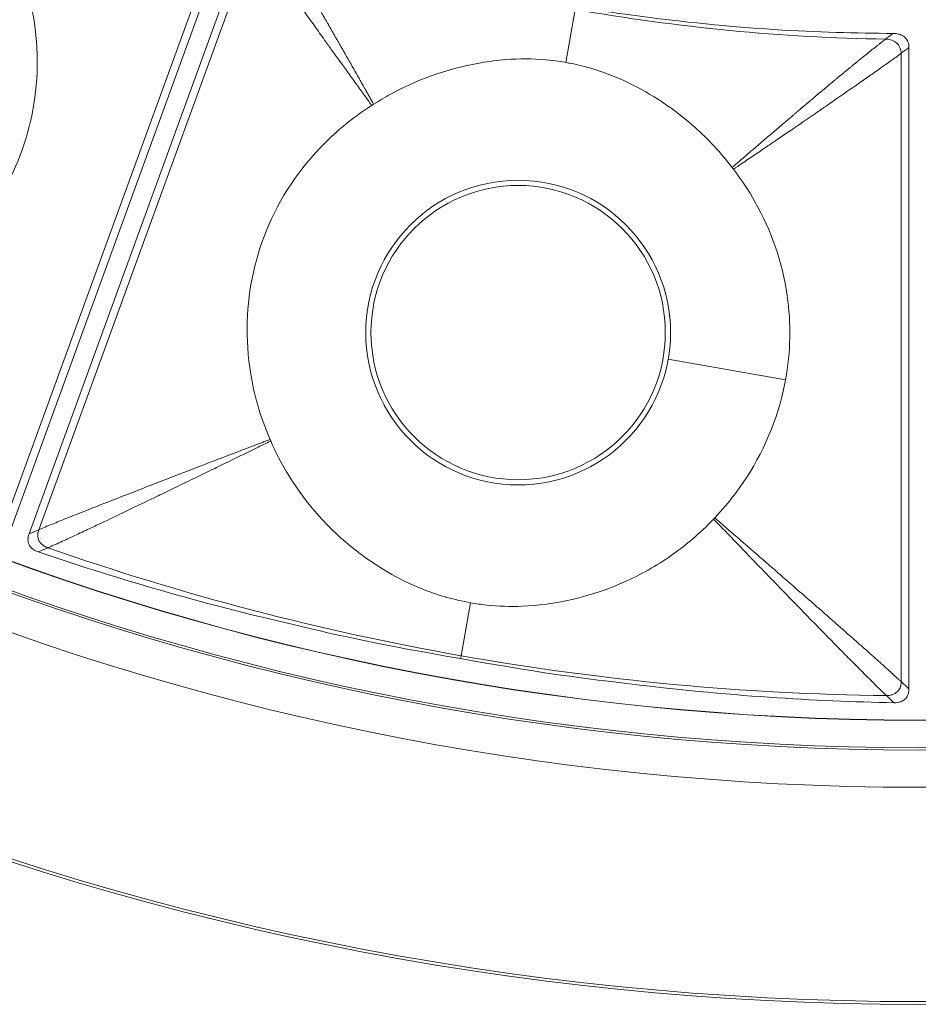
# Model space of a CAD drawing. Header units: inches. Extents: x -2.8 to 15.2, y -6.6 to 17.6.
# Tile 4 of 83: x 10.6 to 11.7, y -6.6 to -5.5. Entities that reach past the tile are written whole.
import ezdxf

# ---------------------------------------------------------------- set-up
doc = ezdxf.new("R2010")
doc.units = ezdxf.units.IN
doc.header["$MEASUREMENT"] = 0
doc.layers.add('Visible (ANSI)', color=7, linetype='Continuous', lineweight=18)
doc.layers.add('Visible Narrow (ANSI)', color=7, linetype='Continuous', lineweight=18)

msp = doc.modelspace()

# ---------------------------------------------------------------- linework, layer by layer
at = {"layer": 'Visible (ANSI)'}
for p, q in [((10.8531, -5.3407), (10.5886, -6.0675)), ((10.8742, -5.3484), (10.6097, -6.0751)), ((11.6704, -5.4888), (11.6704, -6.2622))]:
    msp.add_line(p, q, dxfattribs=at)
for centre, radius in [((11.6816, -3.0972), 3.5453), ((11.6816, -3.0972), 3.542), ((11.6816, -3.0972), 3.2835), ((11.6816, -3.0972), 3.2386), ((11.6816, -3.0972), 3.2359), ((11.6816, -3.0972), 3.2028), ((11.6816, -3.0972), 3.2025), ((11.1993, -5.8325), 0.1774)]:
    msp.add_circle(centre, radius, dxfattribs=at)
msp.add_arc((11.6918, -3.068), 3.1679, 250.7698719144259, 250.7698832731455, dxfattribs=at)
for points, knots in [([(10.5763, -5.6662), (10.5935, -5.6369), (10.6059, -5.605), (10.6211, -5.5321), (10.6217, -5.4914), (10.6125, -5.4365), (10.6088, -5.4212), (10.6041, -5.4062)], [1.806006, 1.806006, 1.806006, 1.806006, 2.33096, 2.33096, 2.944596, 2.944596, 3.181959, 3.181959, 3.181959, 3.181959]), ([(11.2686, -5.4395), (11.3015, -5.4449), (11.3174, -5.4471), (11.4626, -5.467), (11.5631, -5.4714), (11.6512, -5.4717)], [-0.8944756, -0.8944756, -0.8944756, -0.8944756, -0.8113355, -0.8113355, -0.1875168, -0.1875168, -0.1875168, -0.1875168]), ([(11.6512, -5.4717), (11.6529, -5.4717), (11.6546, -5.4719), (11.6579, -5.4725), (11.6594, -5.473), (11.6628, -5.4745), (11.6645, -5.4756), (11.6673, -5.4784), (11.6684, -5.4801), (11.67, -5.4841), (11.6704, -5.4864), (11.6704, -5.4888)], [-0.0739186, -0.0739186, -0.0739186, -0.0739186, -0.06095445, -0.06095445, -0.0484905, -0.0484905, -0.03306529, -0.03306529, -0.01779413, -0.01779413, 0, 0, 0, 0]), ([(11.2567, -5.5068), (11.2529, -5.5061), (11.2444, -5.5046), (11.2167, -5.5021), (11.2005, -5.5021), (11.1744, -5.5042), (11.1643, -5.5055), (11.1222, -5.5127), (11.0843, -5.5238), (11.0385, -5.5489), (11.0316, -5.553), (11.0251, -5.5572)], [0.4840466, 0.4840466, 0.4840466, 0.4840466, 0.5090512, 0.5090512, 0.5438831, 0.5438831, 0.5658065, 0.5658065, 0.6361829, 0.6361829, 0.6497439, 0.6497439, 0.6497439, 0.6497439]), ([(11.4572, -5.6334), (11.4487, -5.6222), (11.4402, -5.6125), (11.4173, -5.5886), (11.4009, -5.5743), (11.3569, -5.5428), (11.3289, -5.5282), (11.2917, -5.515), (11.2819, -5.5122), (11.2665, -5.5086), (11.2614, -5.5076), (11.2567, -5.5068)], [0.6303659, 0.6303659, 0.6303659, 0.6303659, 0.6905709, 0.6905709, 0.8060698, 0.8060698, 0.9785377, 0.9785377, 1.040405, 1.040405, 1.0737627, 1.0737627, 1.0737627, 1.0737627]), ([(11.0228, -5.5586), (11.0025, -5.5716), (10.9856, -5.5854), (10.9409, -5.6279), (10.9158, -5.6633), (10.8826, -5.7396), (10.8739, -5.7792), (10.8721, -5.8405), (10.8736, -5.8617), (10.8808, -5.9056), (10.8878, -5.9328), (10.9003, -5.9613)], [0.4775181, 0.4775181, 0.4775181, 0.4775181, 0.571479, 0.571479, 0.7834136, 0.7834136, 0.9829722, 0.9829722, 1.0877717, 1.0877717, 1.2039733, 1.2039733, 1.2039733, 1.2039733]), ([(11.4588, -5.6355), (11.4583, -5.6349), (11.4578, -5.6342), (11.4573, -5.6335), (11.4572, -5.6334), (11.4572, -5.6334)], [0.24237317, 0.24237317, 0.24237317, 0.24237317, 0.25467927, 0.25467927, 0.25554572, 0.25554572, 0.25554572, 0.25554572]), ([(11.5216, -5.8894), (11.5278, -5.8559), (11.5285, -5.8217), (11.5178, -5.748), (11.5045, -5.7096), (11.4771, -5.6611), (11.4684, -5.648), (11.4588, -5.6355)], [1.806006, 1.806006, 1.806006, 1.806006, 2.33096, 2.33096, 2.944596, 2.944596, 3.181959, 3.181959, 3.181959, 3.181959]), ([(11.4363, -6.0558), (11.4452, -6.0465), (11.4535, -6.0366), (11.4869, -5.9922), (11.5059, -5.9531), (11.5186, -5.9043), (11.5202, -5.8968), (11.5216, -5.8894)], [0.8370645, 0.8370645, 0.8370645, 0.8370645, 1.0320565, 1.0320565, 1.6885693, 1.6885693, 1.8060057, 1.8060057, 1.8060057, 1.8060057]), ([(10.9003, -5.9613), (10.9003, -5.9614), (10.9004, -5.9616), (10.9007, -5.9622), (10.9009, -5.9627), (10.9011, -5.9632)], [0.205193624, 0.205193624, 0.205193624, 0.205193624, 0.206318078, 0.206318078, 0.210949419, 0.210949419, 0.210949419, 0.210949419]), ([(10.9011, -5.9632), (10.9123, -5.9891), (10.9304, -6.0216), (10.974, -6.0701), (10.99, -6.0848), (11.0276, -6.1133), (11.0496, -6.1266), (11.0904, -6.1449), (11.1085, -6.151), (11.1322, -6.1564), (11.1369, -6.1574), (11.1419, -6.1582)], [0.721035, 0.721035, 0.721035, 0.721035, 1.0196794, 1.0196794, 1.168255, 1.168255, 1.3434909, 1.3434909, 1.4781824, 1.4781824, 1.5102401, 1.5102401, 1.5102401, 1.5102401]), ([(11.1419, -6.1582), (11.1483, -6.1594), (11.1549, -6.1603), (11.1755, -6.1625), (11.1897, -6.163), (11.2415, -6.1609), (11.2858, -6.1522), (11.3503, -6.1227), (11.3693, -6.1117), (11.4012, -6.0889), (11.4179, -6.0752), (11.4348, -6.0573)], [0.3336366, 0.3336366, 0.3336366, 0.3336366, 0.3690621, 0.3690621, 0.4517727, 0.4517727, 0.6653029, 0.6653029, 0.7609003, 0.7609003, 0.836152, 0.836152, 0.836152, 0.836152]), ([(10.6209, -6.097), (10.6194, -6.0965), (10.6179, -6.0959), (10.6152, -6.0943), (10.614, -6.0934), (10.6116, -6.0911), (10.6105, -6.0896), (10.6089, -6.0861), (10.6085, -6.0843), (10.6084, -6.0799), (10.6088, -6.0774), (10.6097, -6.0751)], [-0.07138167, -0.07138167, -0.07138167, -0.07138167, -0.05926609, -0.05926609, -0.04766803, -0.04766803, -0.03348595, -0.03348595, -0.01869619, -0.01869619, 0, 0, 0, 0]), ([(11.13, -6.2256), (11.0311, -6.2087), (10.9908, -6.1994), (10.7975, -6.1539), (10.7105, -6.1272), (10.6209, -6.097)], [-1.450812, -1.450812, -1.450812, -1.450812, -1.060857, -1.060857, -0.278257, -0.278257, -0.278257, -0.278257]), ([(11.6524, -6.2789), (11.5544, -6.2765), (11.4585, -6.2715), (11.2513, -6.246), (11.2086, -6.2398), (11.13, -6.2256)], [-6.768674, -6.768674, -6.768674, -6.768674, -4.297087, -4.297087, -3.056468, -3.056468, -3.056468, -3.056468]), ([(11.6704, -6.2622), (11.6704, -6.2636), (11.6703, -6.265), (11.6697, -6.2677), (11.6693, -6.269), (11.668, -6.2719), (11.6669, -6.2734), (11.664, -6.276), (11.6623, -6.277), (11.6579, -6.2786), (11.6551, -6.279), (11.6524, -6.2789)], [-0.07142785, -0.07142785, -0.07142785, -0.07142785, -0.06067902, -0.06067902, -0.05034028, -0.05034028, -0.0362105, -0.0362105, -0.02075926, -0.02075926, 0, 0, 0, 0])]:
    msp.add_open_spline(points, degree=3, knots=knots, dxfattribs=at)
for points in [[(11.0251, -5.5572), (11.0244, -5.5577), (11.0236, -5.5582), (11.0228, -5.5586)], [(11.4348, -6.0573), (11.4353, -6.0568), (11.4358, -6.0563), (11.4363, -6.0558)]]:
    msp.add_open_spline(points, degree=3, dxfattribs=at)
at = {"layer": 'Visible Narrow (ANSI)'}
for p, q in [((10.8418, -5.344), (10.5827, -6.056)), ((10.8807, -5.3582), (10.6215, -6.0702)), ((11.2567, -5.5068), (11.268, -5.4429)), ((11.661, -5.4957), (11.661, -6.2534)), ((11.4956, -5.6004), (11.4956, -5.6004)), ((11.4736, -5.6193), (11.4736, -5.6193)), ((11.5216, -5.8894), (11.3802, -5.8644)), ((11.1419, -6.1582), (11.1306, -6.2222)), ((11.13, -6.2256), (11.1306, -6.2222))]:
    msp.add_line(p, q, dxfattribs=at)
msp.add_circle((11.1993, -5.8325), 0.1837, dxfattribs=at)
for centre, major_axis, ratio, start_param, end_param in [((11.5728, -4.2819), (-1.6809, 0.1544), 0.706247, 1.45365, 1.676751), ((11.2764, -4.6294), (-2.1742, 0.575), 0.706229, 1.460011, 1.689468), ((11.7231, -2.6528), (0.3363, 3.6039), 0.936227, 3.065309, 3.217403)]:
    msp.add_ellipse(centre, major_axis=major_axis, ratio=ratio, start_param=start_param, end_param=end_param, dxfattribs=at)
for points, knots in [([(11.0251, -5.5572), (11.0244, -5.556), (11.0237, -5.5548), (11.0231, -5.5536), (11.0229, -5.5533), (11.0227, -5.5529), (11.0225, -5.5526), (11.0223, -5.5523), (11.0222, -5.552), (11.022, -5.5517), (11.0216, -5.551), (11.0213, -5.5504), (11.0209, -5.5497), (11.0205, -5.5491), (11.0202, -5.5485), (11.0198, -5.5478), (11.0196, -5.5475), (11.0195, -5.5472), (11.0193, -5.5468), (11.0191, -5.5465), (11.0189, -5.5462), (11.0187, -5.5459), (11.0182, -5.5449), (11.0177, -5.544), (11.0171, -5.543), (11.0169, -5.5427), (11.0168, -5.5424), (11.0166, -5.5421), (11.0164, -5.5417), (11.0162, -5.5414), (11.016, -5.5411), (11.0155, -5.5401), (11.015, -5.5392), (11.0144, -5.5382), (11.0141, -5.5376), (11.0137, -5.537), (11.0133, -5.5363), (11.013, -5.5357), (11.0126, -5.5351), (11.0123, -5.5344), (11.0116, -5.5332), (11.0108, -5.5319), (11.0101, -5.5306), (11.0098, -5.53), (11.0094, -5.5293), (11.009, -5.5287), (11.0087, -5.5281), (11.0083, -5.5275), (11.008, -5.5268), (11.0073, -5.5256), (11.0066, -5.5243), (11.0058, -5.523), (11.0055, -5.5224), (11.0051, -5.5218), (11.0048, -5.5212), (11.0044, -5.5205), (11.0041, -5.5199), (11.0037, -5.5193), (11.0033, -5.5186), (11.003, -5.518), (11.0026, -5.5174), (11.0023, -5.5168), (11.0019, -5.5161), (11.0016, -5.5155), (11.0012, -5.5149), (11.0009, -5.5143), (11.0005, -5.5136), (11.0002, -5.513), (10.9998, -5.5124), (10.9994, -5.5118), (10.9991, -5.5111), (10.9987, -5.5105), (10.9984, -5.5099), (10.998, -5.5093), (10.9977, -5.5086), (10.9973, -5.508), (10.9966, -5.5068), (10.9959, -5.5055), (10.9952, -5.5043), (10.9949, -5.5037), (10.9945, -5.503), (10.9941, -5.5024), (10.9938, -5.5018), (10.9934, -5.5012), (10.9931, -5.5006), (10.9927, -5.5), (10.9924, -5.4993), (10.992, -5.4987), (10.9917, -5.4981), (10.9913, -5.4975), (10.991, -5.4969), (10.9906, -5.4962), (10.9903, -5.4956), (10.9899, -5.495), (10.9896, -5.4944), (10.9892, -5.4938), (10.9889, -5.4932), (10.9875, -5.4907), (10.9861, -5.4883), (10.9847, -5.4858), (10.9843, -5.4852), (10.984, -5.4846), (10.9836, -5.484), (10.9833, -5.4833), (10.9829, -5.4827), (10.9826, -5.4821), (10.9822, -5.4815), (10.9819, -5.4809), (10.9815, -5.4803), (10.9812, -5.4797), (10.9808, -5.4791), (10.9805, -5.4785), (10.9801, -5.4779), (10.9798, -5.4772), (10.9794, -5.4766), (10.9791, -5.476), (10.9787, -5.4754), (10.9784, -5.4748), (10.9777, -5.4736), (10.977, -5.4724), (10.9763, -5.4712), (10.9761, -5.4709), (10.976, -5.4706), (10.9758, -5.4703), (10.9756, -5.47), (10.9754, -5.4697), (10.9753, -5.4694), (10.9749, -5.4687), (10.9746, -5.4681), (10.9742, -5.4675), (10.974, -5.4671), (10.9737, -5.4666), (10.9734, -5.4662), (10.9734, -5.466), (10.9733, -5.4659), (10.9732, -5.4657), (10.9731, -5.4656), (10.973, -5.4654), (10.9729, -5.4653), (10.9727, -5.4648), (10.9724, -5.4644), (10.9721, -5.4639), (10.9718, -5.4633), (10.9715, -5.4627), (10.9711, -5.4621), (10.9709, -5.4618), (10.9708, -5.4615), (10.9706, -5.4612), (10.9704, -5.4609), (10.9702, -5.4606), (10.9701, -5.4603), (10.9697, -5.4597), (10.9694, -5.4591), (10.969, -5.4585), (10.9688, -5.458), (10.9685, -5.4576), (10.9683, -5.4571), (10.9682, -5.457), (10.9681, -5.4569), (10.9681, -5.4568), (10.968, -5.4566), (10.9679, -5.4564), (10.9677, -5.4562), (10.9675, -5.4558), (10.9672, -5.4553), (10.967, -5.4549), (10.9666, -5.4543), (10.9663, -5.4537), (10.9659, -5.4531), (10.9658, -5.4528), (10.9656, -5.4525), (10.9654, -5.4522), (10.9653, -5.4519), (10.9651, -5.4516), (10.9649, -5.4513), (10.9646, -5.4507), (10.9642, -5.4501), (10.9639, -5.4495), (10.9636, -5.4491), (10.9634, -5.4486), (10.9631, -5.4482), (10.963, -5.448), (10.9629, -5.4479), (10.9628, -5.4477), (10.9628, -5.4476), (10.9627, -5.4474), (10.9626, -5.4473), (10.9623, -5.4468), (10.9621, -5.4464), (10.9618, -5.4459), (10.9615, -5.4454), (10.9611, -5.4448), (10.9608, -5.4442), (10.9607, -5.4439), (10.9605, -5.4437), (10.9604, -5.4435), (10.9602, -5.4431), (10.96, -5.4428), (10.9598, -5.4424), (10.9591, -5.4412), (10.9584, -5.44), (10.9577, -5.4388), (10.9574, -5.4382), (10.957, -5.4376), (10.9567, -5.4371), (10.9563, -5.4365), (10.956, -5.4359), (10.9557, -5.4353), (10.9553, -5.4347), (10.955, -5.4341), (10.9546, -5.4335), (10.9543, -5.4329), (10.954, -5.4323), (10.9536, -5.4317), (10.9529, -5.4306), (10.9523, -5.4294), (10.9516, -5.4282), (10.9511, -5.4273), (10.9506, -5.4265), (10.9501, -5.4256), (10.9499, -5.4253), (10.9497, -5.425), (10.9495, -5.4247), (10.9494, -5.4244), (10.9492, -5.4241), (10.949, -5.4238), (10.9485, -5.4229), (10.948, -5.4221), (10.9475, -5.4212), (10.9472, -5.4206), (10.9468, -5.42), (10.9465, -5.4195), (10.9461, -5.4188), (10.9457, -5.4182), (10.9454, -5.4175), (10.9451, -5.417), (10.9448, -5.4165), (10.9445, -5.416), (10.9441, -5.4154), (10.9438, -5.4148), (10.9435, -5.4142), (10.9431, -5.4137), (10.9428, -5.4131), (10.9425, -5.4125), (10.9421, -5.4119), (10.9418, -5.4113), (10.9414, -5.4108), (10.9408, -5.4096), (10.9401, -5.4085), (10.9394, -5.4073), (10.9391, -5.4067), (10.9388, -5.4062), (10.9384, -5.4056), (10.9381, -5.405), (10.9378, -5.4044), (10.9374, -5.4039), (10.9371, -5.4033), (10.9368, -5.4027), (10.9364, -5.4021), (10.9361, -5.4016), (10.9357, -5.401), (10.9354, -5.4004), (10.9351, -5.3999), (10.9347, -5.3993), (10.9344, -5.3987), (10.9341, -5.3981), (10.9337, -5.3976), (10.9334, -5.397), (10.9331, -5.3964), (10.9327, -5.3959), (10.9324, -5.3953), (10.9321, -5.3947), (10.9317, -5.3942), (10.9314, -5.3936), (10.9313, -5.3935), (10.9313, -5.3934), (10.9312, -5.3932), (10.9306, -5.3922), (10.93, -5.3912), (10.9294, -5.3902), (10.9291, -5.3896), (10.9287, -5.3891), (10.9284, -5.3885), (10.9281, -5.3879), (10.9277, -5.3874), (10.9274, -5.3868), (10.9271, -5.3862), (10.9267, -5.3857), (10.9264, -5.3851), (10.9261, -5.3846), (10.9257, -5.384), (10.9254, -5.3835), (10.9251, -5.3829), (10.9247, -5.3823), (10.9244, -5.3818), (10.9242, -5.3814), (10.9239, -5.381), (10.9237, -5.3806), (10.9236, -5.3804), (10.9235, -5.3803), (10.9234, -5.3801), (10.9229, -5.3792), (10.9224, -5.3784), (10.9219, -5.3776), (10.9218, -5.3774), (10.9216, -5.3771), (10.9215, -5.3768), (10.9213, -5.3765), (10.9211, -5.3763), (10.921, -5.376), (10.9205, -5.3752), (10.92, -5.3744), (10.9195, -5.3735), (10.9193, -5.3732), (10.9192, -5.373), (10.919, -5.3727), (10.9188, -5.3724), (10.9187, -5.3722), (10.9185, -5.3719), (10.9182, -5.3714), (10.9179, -5.3708), (10.9175, -5.3702), (10.9173, -5.3698), (10.917, -5.3693), (10.9167, -5.3688), (10.9165, -5.3685), (10.9163, -5.3681), (10.9161, -5.3678), (10.9159, -5.3675), (10.9157, -5.3673), (10.9156, -5.367), (10.9142, -5.3646), (10.9129, -5.3625), (10.9117, -5.3606), (10.9116, -5.3604), (10.9114, -5.3601), (10.9112, -5.3599), (10.9111, -5.3596), (10.9109, -5.3593), (10.9108, -5.3591), (10.9104, -5.3585), (10.9101, -5.358), (10.9098, -5.3575), (10.9096, -5.3571), (10.9093, -5.3567), (10.9091, -5.3564), (10.909, -5.3562), (10.9089, -5.3561), (10.9089, -5.356), (10.9088, -5.3559), (10.9087, -5.3557), (10.9086, -5.3556), (10.9084, -5.3552), (10.9081, -5.3548), (10.9079, -5.3545), (10.906, -5.3514), (10.9048, -5.3495), (10.9042, -5.3486)], [-0.025089, -0.025089, -0.025089, -0.025089, -0.00702, -0.00702, -0.00702, -0.00216, -0.00216, -0.00216, 0.002697, 0.002697, 0.002697, 0.012366, 0.012366, 0.012366, 0.02197, 0.02197, 0.02197, 0.026749, 0.026749, 0.026749, 0.031512, 0.031512, 0.031512, 0.045713, 0.045713, 0.045713, 0.050418, 0.050418, 0.050418, 0.055108, 0.055108, 0.055108, 0.069097, 0.069097, 0.069097, 0.078356, 0.078356, 0.078356, 0.087563, 0.087563, 0.087563, 0.105829, 0.105829, 0.105829, 0.11489, 0.11489, 0.11489, 0.123905, 0.123905, 0.123905, 0.141802, 0.141802, 0.141802, 0.150686, 0.150686, 0.150686, 0.15953, 0.15953, 0.15953, 0.168333, 0.168333, 0.168333, 0.177097, 0.177097, 0.177097, 0.185824, 0.185824, 0.185824, 0.194513, 0.194513, 0.194513, 0.203167, 0.203167, 0.203167, 0.211786, 0.211786, 0.211786, 0.228922, 0.228922, 0.228922, 0.237441, 0.237441, 0.237441, 0.245928, 0.245928, 0.245928, 0.254385, 0.254385, 0.254385, 0.262813, 0.262813, 0.262813, 0.27121, 0.27121, 0.27121, 0.27958, 0.27958, 0.27958, 0.312789, 0.312789, 0.312789, 0.321028, 0.321028, 0.321028, 0.329242, 0.329242, 0.329242, 0.337432, 0.337432, 0.337432, 0.3456, 0.3456, 0.3456, 0.353745, 0.353745, 0.353745, 0.361868, 0.361868, 0.361868, 0.378051, 0.378051, 0.378051, 0.382084, 0.382084, 0.382084, 0.386112, 0.386112, 0.386112, 0.394153, 0.394153, 0.394153, 0.400171, 0.400171, 0.400171, 0.402175, 0.402175, 0.402175, 0.404178, 0.404178, 0.404178, 0.410179, 0.410179, 0.410179, 0.418164, 0.418164, 0.418164, 0.42215, 0.42215, 0.42215, 0.426132, 0.426132, 0.426132, 0.434082, 0.434082, 0.434082, 0.440034, 0.440034, 0.440034, 0.441521, 0.441521, 0.441521, 0.443997, 0.443997, 0.443997, 0.449934, 0.449934, 0.449934, 0.457836, 0.457836, 0.457836, 0.461781, 0.461781, 0.461781, 0.465722, 0.465722, 0.465722, 0.473594, 0.473594, 0.473594, 0.479488, 0.479488, 0.479488, 0.481451, 0.481451, 0.481451, 0.483413, 0.483413, 0.483413, 0.489294, 0.489294, 0.489294, 0.497124, 0.497124, 0.497124, 0.5, 0.5, 0.5, 0.504958, 0.504958, 0.504958, 0.520846, 0.520846, 0.520846, 0.528912, 0.528912, 0.528912, 0.537061, 0.537061, 0.537061, 0.545298, 0.545298, 0.545298, 0.553624, 0.553624, 0.553624, 0.57056, 0.57056, 0.57056, 0.583523, 0.583523, 0.583523, 0.587896, 0.587896, 0.587896, 0.592297, 0.592297, 0.592297, 0.605664, 0.605664, 0.605664, 0.614721, 0.614721, 0.614721, 0.625, 0.625, 0.625, 0.63323, 0.63323, 0.63323, 0.642727, 0.642727, 0.642727, 0.65233, 0.65233, 0.65233, 0.66197, 0.66197, 0.66197, 0.681086, 0.681086, 0.681086, 0.690432, 0.690432, 0.690432, 0.699565, 0.699565, 0.699565, 0.708446, 0.708446, 0.708446, 0.717049, 0.717049, 0.717049, 0.725356, 0.725356, 0.725356, 0.733361, 0.733361, 0.733361, 0.741064, 0.741064, 0.741064, 0.748472, 0.748472, 0.748472, 0.75, 0.75, 0.75, 0.763257, 0.763257, 0.763257, 0.771025, 0.771025, 0.771025, 0.779085, 0.779085, 0.779085, 0.787472, 0.787472, 0.787472, 0.796229, 0.796229, 0.796229, 0.80541, 0.80541, 0.80541, 0.8125, 0.8125, 0.8125, 0.815104, 0.815104, 0.815104, 0.831132, 0.831132, 0.831132, 0.836524, 0.836524, 0.836524, 0.841725, 0.841725, 0.841725, 0.855536, 0.855536, 0.855536, 0.859509, 0.859509, 0.859509, 0.863198, 0.863198, 0.863198, 0.86984, 0.86984, 0.86984, 0.875, 0.875, 0.875, 0.878499, 0.878499, 0.878499, 0.881377, 0.881377, 0.881377, 0.906908, 0.906908, 0.906908, 0.9105, 0.9105, 0.9105, 0.914208, 0.914208, 0.914208, 0.922024, 0.922024, 0.922024, 0.928298, 0.928298, 0.928298, 0.930482, 0.930482, 0.930482, 0.932717, 0.932717, 0.932717, 0.939772, 0.939772, 0.939772, 1, 1, 1, 1]), ([(11.0228, -5.5586), (11.0228, -5.5586), (11.0228, -5.5586), (11.0228, -5.5586), (11.0204, -5.5552), (11.018, -5.5519), (11.0155, -5.5486), (11.0138, -5.5462), (11.0121, -5.5437), (11.0103, -5.5413), (11.0086, -5.5389), (11.0068, -5.5365), (11.0051, -5.5341), (11.0016, -5.5293), (10.9982, -5.5245), (10.9947, -5.5196), (10.9915, -5.5152), (10.9882, -5.5108), (10.985, -5.5062), (10.9848, -5.506), (10.9846, -5.5057), (10.9844, -5.5055), (10.981, -5.5007), (10.9775, -5.4959), (10.974, -5.491), (10.9714, -5.4873), (10.9687, -5.4836), (10.966, -5.4798), (10.9619, -5.474), (10.9581, -5.4687), (10.9538, -5.4627), (10.9516, -5.4596), (10.9492, -5.4563), (10.9467, -5.4527), (10.9422, -5.4465), (10.938, -5.4405), (10.9338, -5.4347), (10.9269, -5.4248), (10.9204, -5.4157), (10.9145, -5.4071), (10.9112, -5.4024), (10.908, -5.3979), (10.905, -5.3936), (10.9018, -5.3889), (10.8987, -5.3845), (10.8958, -5.3803), (10.8943, -5.3781), (10.8928, -5.3759), (10.8914, -5.3738), (10.8899, -5.3716), (10.8884, -5.3695), (10.887, -5.3675), (10.8855, -5.3654), (10.8841, -5.3633), (10.8828, -5.3614), (10.8821, -5.3603), (10.8814, -5.3592), (10.8807, -5.3582)], [-0.024773, -0.024773, -0.024773, -0.024773, -0.024492, -0.024492, -0.024492, 0.029022, 0.029022, 0.029022, 0.067294, 0.067294, 0.067294, 0.105014, 0.105014, 0.105014, 0.178887, 0.178887, 0.178887, 0.2461, 0.2461, 0.2461, 0.25, 0.25, 0.25, 0.320922, 0.320922, 0.320922, 0.375, 0.375, 0.375, 0.457666, 0.457666, 0.457666, 0.5, 0.5, 0.5, 0.574079, 0.574079, 0.574079, 0.699477, 0.699477, 0.699477, 0.768811, 0.768811, 0.768811, 0.844194, 0.844194, 0.844194, 0.88476, 0.88476, 0.88476, 0.927713, 0.927713, 0.927713, 0.97356, 0.97356, 0.97356, 1, 1, 1, 1]), ([(11.4572, -5.6334), (11.4582, -5.6325), (11.4593, -5.6316), (11.4603, -5.6307), (11.4606, -5.6304), (11.4609, -5.6302), (11.4612, -5.63), (11.4614, -5.6297), (11.4617, -5.6295), (11.462, -5.6292), (11.4626, -5.6288), (11.4631, -5.6283), (11.4637, -5.6278), (11.4642, -5.6273), (11.4648, -5.6268), (11.4654, -5.6264), (11.4656, -5.6261), (11.4659, -5.6259), (11.4662, -5.6256), (11.4665, -5.6254), (11.4668, -5.6252), (11.467, -5.6249), (11.4679, -5.6242), (11.4687, -5.6235), (11.4695, -5.6228), (11.4698, -5.6225), (11.4701, -5.6223), (11.4704, -5.6221), (11.4706, -5.6218), (11.4709, -5.6216), (11.4712, -5.6213), (11.472, -5.6206), (11.4729, -5.6199), (11.4737, -5.6192), (11.4743, -5.6187), (11.4748, -5.6182), (11.4754, -5.6178), (11.4759, -5.6173), (11.4765, -5.6168), (11.477, -5.6163), (11.4781, -5.6154), (11.4792, -5.6144), (11.4803, -5.6135), (11.4809, -5.613), (11.4814, -5.6126), (11.482, -5.6121), (11.4825, -5.6116), (11.4831, -5.6111), (11.4836, -5.6107), (11.4847, -5.6097), (11.4858, -5.6088), (11.4869, -5.6078), (11.4875, -5.6074), (11.488, -5.6069), (11.4886, -5.6064), (11.4891, -5.606), (11.4897, -5.6055), (11.4902, -5.605), (11.4908, -5.6046), (11.4913, -5.6041), (11.4919, -5.6036), (11.4924, -5.6032), (11.4929, -5.6027), (11.4935, -5.6022), (11.494, -5.6017), (11.4946, -5.6013), (11.4951, -5.6008), (11.4957, -5.6003), (11.4962, -5.5999), (11.4968, -5.5994), (11.4973, -5.5989), (11.4979, -5.5985), (11.4984, -5.598), (11.4989, -5.5976), (11.4995, -5.5971), (11.5, -5.5966), (11.5011, -5.5957), (11.5022, -5.5948), (11.5033, -5.5938), (11.5038, -5.5934), (11.5044, -5.5929), (11.5049, -5.5924), (11.5054, -5.592), (11.506, -5.5915), (11.5065, -5.5911), (11.5071, -5.5906), (11.5076, -5.5901), (11.5081, -5.5897), (11.5087, -5.5892), (11.5092, -5.5888), (11.5098, -5.5883), (11.5103, -5.5878), (11.5108, -5.5874), (11.5114, -5.5869), (11.5119, -5.5865), (11.5125, -5.586), (11.513, -5.5855), (11.5152, -5.5837), (11.5173, -5.5818), (11.5194, -5.58), (11.52, -5.5796), (11.5205, -5.5791), (11.521, -5.5787), (11.5216, -5.5782), (11.5221, -5.5778), (11.5227, -5.5773), (11.5232, -5.5768), (11.5237, -5.5764), (11.5243, -5.5759), (11.5248, -5.5755), (11.5253, -5.575), (11.5259, -5.5746), (11.5264, -5.5741), (11.5269, -5.5737), (11.5275, -5.5732), (11.528, -5.5728), (11.5285, -5.5723), (11.5291, -5.5719), (11.5301, -5.5709), (11.5312, -5.57), (11.5322, -5.5691), (11.5325, -5.5689), (11.5328, -5.5687), (11.533, -5.5685), (11.5333, -5.5682), (11.5336, -5.568), (11.5338, -5.5678), (11.5344, -5.5673), (11.5349, -5.5669), (11.5354, -5.5664), (11.5358, -5.5661), (11.5362, -5.5658), (11.5366, -5.5654), (11.5367, -5.5653), (11.5369, -5.5652), (11.537, -5.5651), (11.5371, -5.565), (11.5373, -5.5649), (11.5374, -5.5648), (11.5378, -5.5644), (11.5382, -5.5641), (11.5386, -5.5637), (11.5391, -5.5633), (11.5397, -5.5628), (11.5402, -5.5624), (11.5405, -5.5622), (11.5407, -5.562), (11.541, -5.5617), (11.5412, -5.5615), (11.5415, -5.5613), (11.5418, -5.5611), (11.5423, -5.5606), (11.5428, -5.5602), (11.5434, -5.5597), (11.5437, -5.5594), (11.5441, -5.5591), (11.5445, -5.5587), (11.5447, -5.5586), (11.5448, -5.5585), (11.5449, -5.5584), (11.5451, -5.5583), (11.5452, -5.5582), (11.5453, -5.558), (11.5457, -5.5577), (11.5461, -5.5574), (11.5465, -5.557), (11.547, -5.5566), (11.5476, -5.5562), (11.5481, -5.5557), (11.5484, -5.5555), (11.5486, -5.5553), (11.5489, -5.555), (11.5491, -5.5548), (11.5494, -5.5546), (11.5497, -5.5544), (11.5502, -5.5539), (11.5507, -5.5535), (11.5512, -5.5531), (11.5516, -5.5527), (11.552, -5.5524), (11.5524, -5.5521), (11.5526, -5.5519), (11.5527, -5.5518), (11.5528, -5.5517), (11.5529, -5.5516), (11.5531, -5.5515), (11.5532, -5.5514), (11.5536, -5.5511), (11.554, -5.5507), (11.5544, -5.5504), (11.5549, -5.55), (11.5554, -5.5495), (11.556, -5.5491), (11.5562, -5.5489), (11.5565, -5.5486), (11.5567, -5.5484), (11.557, -5.5482), (11.5573, -5.548), (11.5575, -5.5478), (11.5586, -5.5469), (11.5596, -5.546), (11.5607, -5.5451), (11.5612, -5.5447), (11.5617, -5.5442), (11.5622, -5.5438), (11.5628, -5.5434), (11.5633, -5.5429), (11.5638, -5.5425), (11.5643, -5.542), (11.5648, -5.5416), (11.5654, -5.5412), (11.5659, -5.5407), (11.5664, -5.5403), (11.5669, -5.5399), (11.568, -5.539), (11.569, -5.5381), (11.57, -5.5373), (11.5708, -5.5366), (11.5716, -5.536), (11.5724, -5.5353), (11.5726, -5.5351), (11.5729, -5.5349), (11.5731, -5.5347), (11.5734, -5.5344), (11.5737, -5.5342), (11.5739, -5.534), (11.5747, -5.5334), (11.5755, -5.5327), (11.5762, -5.5321), (11.5768, -5.5316), (11.5773, -5.5312), (11.5778, -5.5308), (11.5783, -5.5303), (11.5788, -5.5299), (11.5794, -5.5295), (11.5799, -5.529), (11.5804, -5.5286), (11.5809, -5.5282), (11.5814, -5.5278), (11.5819, -5.5273), (11.5824, -5.5269), (11.583, -5.5265), (11.5835, -5.526), (11.584, -5.5256), (11.5845, -5.5252), (11.585, -5.5248), (11.5855, -5.5243), (11.5866, -5.5235), (11.5876, -5.5226), (11.5886, -5.5218), (11.5891, -5.5214), (11.5897, -5.5209), (11.5902, -5.5205), (11.5907, -5.5201), (11.5912, -5.5197), (11.5917, -5.5192), (11.5922, -5.5188), (11.5927, -5.5184), (11.5932, -5.518), (11.5938, -5.5175), (11.5943, -5.5171), (11.5948, -5.5167), (11.5953, -5.5163), (11.5958, -5.5159), (11.5963, -5.5154), (11.5968, -5.515), (11.5973, -5.5146), (11.5978, -5.5142), (11.5984, -5.5138), (11.5989, -5.5133), (11.5994, -5.5129), (11.5999, -5.5125), (11.6004, -5.5121), (11.6009, -5.5117), (11.6019, -5.5108), (11.603, -5.51), (11.604, -5.5092), (11.6045, -5.5087), (11.605, -5.5083), (11.6055, -5.5079), (11.606, -5.5075), (11.6065, -5.5071), (11.607, -5.5067), (11.6075, -5.5063), (11.608, -5.5058), (11.6085, -5.5054), (11.609, -5.505), (11.6095, -5.5046), (11.61, -5.5042), (11.6106, -5.5038), (11.6111, -5.5034), (11.6116, -5.503), (11.6121, -5.5026), (11.6126, -5.5022), (11.6131, -5.5017), (11.6138, -5.5011), (11.6146, -5.5005), (11.6153, -5.4999), (11.6156, -5.4997), (11.6158, -5.4995), (11.6161, -5.4993), (11.6163, -5.4991), (11.6166, -5.4989), (11.6168, -5.4987), (11.6176, -5.4981), (11.6183, -5.4975), (11.6191, -5.4969), (11.6193, -5.4967), (11.6196, -5.4965), (11.6198, -5.4963), (11.6201, -5.4961), (11.6203, -5.4959), (11.6206, -5.4957), (11.6211, -5.4953), (11.6216, -5.4949), (11.6221, -5.4945), (11.6226, -5.4941), (11.6231, -5.4937), (11.6236, -5.4933), (11.6238, -5.4931), (11.6241, -5.4929), (11.6243, -5.4927), (11.6245, -5.4925), (11.6248, -5.4923), (11.625, -5.4921), (11.6271, -5.4905), (11.629, -5.489), (11.6309, -5.4875), (11.6312, -5.4873), (11.6314, -5.4871), (11.6316, -5.4869), (11.6319, -5.4867), (11.6321, -5.4865), (11.6324, -5.4863), (11.6328, -5.4859), (11.6333, -5.4856), (11.6338, -5.4852), (11.6342, -5.4849), (11.6345, -5.4846), (11.6349, -5.4843), (11.635, -5.4842), (11.6351, -5.4842), (11.6352, -5.4841), (11.6353, -5.484), (11.6355, -5.4839), (11.6356, -5.4838), (11.6359, -5.4835), (11.6363, -5.4832), (11.6366, -5.483), (11.6386, -5.4815), (11.6404, -5.48), (11.6421, -5.4787)], [-0.017029, -0.017029, -0.017029, -0.017029, -0.004762, -0.004762, -0.004762, -0.001465, -0.001465, -0.001465, 0.001832, 0.001832, 0.001832, 0.008441, 0.008441, 0.008441, 0.015071, 0.015071, 0.015071, 0.018395, 0.018395, 0.018395, 0.021723, 0.021723, 0.021723, 0.031741, 0.031741, 0.031741, 0.035091, 0.035091, 0.035091, 0.038447, 0.038447, 0.038447, 0.048547, 0.048547, 0.048547, 0.055309, 0.055309, 0.055309, 0.062093, 0.062093, 0.062093, 0.07573, 0.07573, 0.07573, 0.082583, 0.082583, 0.082583, 0.08946, 0.08946, 0.08946, 0.103285, 0.103285, 0.103285, 0.110234, 0.110234, 0.110234, 0.117208, 0.117208, 0.117208, 0.124206, 0.124206, 0.124206, 0.13123, 0.13123, 0.13123, 0.138279, 0.138279, 0.138279, 0.145353, 0.145353, 0.145353, 0.152454, 0.152454, 0.152454, 0.15958, 0.15958, 0.15958, 0.173913, 0.173913, 0.173913, 0.18112, 0.18112, 0.18112, 0.188355, 0.188355, 0.188355, 0.195617, 0.195617, 0.195617, 0.202907, 0.202907, 0.202907, 0.210226, 0.210226, 0.210226, 0.217573, 0.217573, 0.217573, 0.247256, 0.247256, 0.247256, 0.254752, 0.254752, 0.254752, 0.262279, 0.262279, 0.262279, 0.269837, 0.269837, 0.269837, 0.277426, 0.277426, 0.277426, 0.285048, 0.285048, 0.285048, 0.292702, 0.292702, 0.292702, 0.30811, 0.30811, 0.30811, 0.311983, 0.311983, 0.311983, 0.315864, 0.315864, 0.315864, 0.323652, 0.323652, 0.323652, 0.329516, 0.329516, 0.329516, 0.331475, 0.331475, 0.331475, 0.333436, 0.333436, 0.333436, 0.339333, 0.339333, 0.339333, 0.347226, 0.347226, 0.347226, 0.351187, 0.351187, 0.351187, 0.355156, 0.355156, 0.355156, 0.363122, 0.363122, 0.363122, 0.369121, 0.369121, 0.369121, 0.371125, 0.371125, 0.371125, 0.373132, 0.373132, 0.373132, 0.379166, 0.379166, 0.379166, 0.387245, 0.387245, 0.387245, 0.391299, 0.391299, 0.391299, 0.395362, 0.395362, 0.395362, 0.403519, 0.403519, 0.403519, 0.409663, 0.409663, 0.409663, 0.411715, 0.411715, 0.411715, 0.413771, 0.413771, 0.413771, 0.419952, 0.419952, 0.419952, 0.42823, 0.42823, 0.42823, 0.432385, 0.432385, 0.432385, 0.43655, 0.43655, 0.43655, 0.453316, 0.453316, 0.453316, 0.461764, 0.461764, 0.461764, 0.470257, 0.470257, 0.470257, 0.478794, 0.478794, 0.478794, 0.487377, 0.487377, 0.487377, 0.504683, 0.504683, 0.504683, 0.517788, 0.517788, 0.517788, 0.522181, 0.522181, 0.522181, 0.526586, 0.526586, 0.526586, 0.539877, 0.539877, 0.539877, 0.548802, 0.548802, 0.548802, 0.557778, 0.557778, 0.557778, 0.566808, 0.566808, 0.566808, 0.575892, 0.575892, 0.575892, 0.585031, 0.585031, 0.585031, 0.594227, 0.594227, 0.594227, 0.612789, 0.612789, 0.612789, 0.622159, 0.622159, 0.622159, 0.631589, 0.631589, 0.631589, 0.641081, 0.641081, 0.641081, 0.650636, 0.650636, 0.650636, 0.660255, 0.660255, 0.660255, 0.66994, 0.66994, 0.66994, 0.679691, 0.679691, 0.679691, 0.68951, 0.68951, 0.68951, 0.709359, 0.709359, 0.709359, 0.719392, 0.719392, 0.719392, 0.7295, 0.7295, 0.7295, 0.739683, 0.739683, 0.739683, 0.749944, 0.749944, 0.749944, 0.760285, 0.760285, 0.760285, 0.770707, 0.770707, 0.770707, 0.786497, 0.786497, 0.786497, 0.791803, 0.791803, 0.791803, 0.797131, 0.797131, 0.797131, 0.81325, 0.81325, 0.81325, 0.818669, 0.818669, 0.818669, 0.82411, 0.82411, 0.82411, 0.835065, 0.835065, 0.835065, 0.846117, 0.846117, 0.846117, 0.85168, 0.85168, 0.85168, 0.857268, 0.857268, 0.857268, 0.902927, 0.902927, 0.902927, 0.908759, 0.908759, 0.908759, 0.91462, 0.91462, 0.91462, 0.926431, 0.926431, 0.926431, 0.935369, 0.935369, 0.935369, 0.938364, 0.938364, 0.938364, 0.941367, 0.941367, 0.941367, 0.950423, 0.950423, 0.950423, 1, 1, 1, 1]), ([(11.6421, -5.4787), (11.6449, -5.4788), (11.6475, -5.4792), (11.6498, -5.48), (11.6521, -5.4809), (11.6542, -5.4821), (11.6559, -5.4836), (11.6568, -5.4845), (11.6576, -5.4854), (11.6582, -5.4864), (11.6589, -5.4873), (11.6594, -5.4884), (11.6598, -5.4894), (11.6606, -5.4914), (11.661, -5.4935), (11.661, -5.4957)], [0, 0, 0, 0, 0.244978, 0.244978, 0.244978, 0.5, 0.5, 0.5, 0.63582, 0.63582, 0.63582, 0.767125, 0.767125, 0.767125, 1, 1, 1, 1]), ([(11.4588, -5.6355), (11.4623, -5.6332), (11.4657, -5.6309), (11.4691, -5.6286), (11.4716, -5.6269), (11.4741, -5.6252), (11.4766, -5.6235), (11.479, -5.6219), (11.4815, -5.6202), (11.4839, -5.6185), (11.4888, -5.6152), (11.4937, -5.6119), (11.4987, -5.6085), (11.503, -5.6056), (11.5073, -5.6027), (11.5117, -5.5997), (11.5122, -5.5993), (11.5128, -5.5989), (11.5133, -5.5986), (11.5181, -5.5953), (11.5229, -5.592), (11.5278, -5.5887), (11.5372, -5.5823), (11.5467, -5.5757), (11.5566, -5.569), (11.5604, -5.5663), (11.5644, -5.5636), (11.5683, -5.5608), (11.574, -5.557), (11.5795, -5.5532), (11.5848, -5.5494), (11.5945, -5.5427), (11.6038, -5.5363), (11.6125, -5.5302), (11.6171, -5.5269), (11.6216, -5.5237), (11.626, -5.5207), (11.6305, -5.5175), (11.6349, -5.5144), (11.6391, -5.5114), (11.6413, -5.5098), (11.6435, -5.5083), (11.6456, -5.5068), (11.6477, -5.5053), (11.6498, -5.5038), (11.6518, -5.5024), (11.6539, -5.5009), (11.6559, -5.4995), (11.6578, -5.4981), (11.6589, -5.4973), (11.6599, -5.4965), (11.661, -5.4957)], [-0.02404, -0.02404, -0.02404, -0.02404, 0.028221, 0.028221, 0.028221, 0.065639, 0.065639, 0.065639, 0.102698, 0.102698, 0.102698, 0.175601, 0.175601, 0.175601, 0.239108, 0.239108, 0.239108, 0.2467, 0.2467, 0.2467, 0.315832, 0.315832, 0.315832, 0.447835, 0.447835, 0.447835, 0.5, 0.5, 0.5, 0.574304, 0.574304, 0.574304, 0.709012, 0.709012, 0.709012, 0.780781, 0.780781, 0.780781, 0.856063, 0.856063, 0.856063, 0.895195, 0.895195, 0.895195, 0.935433, 0.935433, 0.935433, 0.976875, 0.976875, 0.976875, 1, 1, 1, 1]), ([(11.661, -5.4957), (11.6638, -5.4936), (11.6667, -5.4915), (11.6696, -5.4894), (11.6699, -5.4892), (11.6701, -5.489), (11.6704, -5.4888)], [0.2263522, 0.2263522, 0.2263522, 0.2263522, 1, 1, 1, 1.0738081, 1.0738081, 1.0738081, 1.0738081]), ([(10.6215, -6.0702), (10.6263, -6.0681), (10.6318, -6.0659), (10.6379, -6.0634), (10.6432, -6.0612), (10.649, -6.0588), (10.6552, -6.0563), (10.6661, -6.052), (10.6781, -6.0472), (10.6913, -6.042), (10.7028, -6.0375), (10.7151, -6.0327), (10.7283, -6.0276), (10.7364, -6.0244), (10.7447, -6.0212), (10.7535, -6.0178), (10.7579, -6.0161), (10.762, -6.0145), (10.7659, -6.013), (10.7748, -6.0095), (10.7824, -6.0066), (10.7908, -6.0033), (10.7952, -6.0016), (10.7996, -5.9999), (10.804, -5.9983), (10.817, -5.9932), (10.8299, -5.9883), (10.8425, -5.9834), (10.8558, -5.9783), (10.8688, -5.9733), (10.8816, -5.9685), (10.8879, -5.9661), (10.8941, -5.9637), (10.9003, -5.9613)], [0, 0, 0, 0, 0.089255, 0.089255, 0.089255, 0.16843, 0.16843, 0.16843, 0.306634, 0.306634, 0.306634, 0.426691, 0.426691, 0.426691, 0.5, 0.5, 0.5, 0.537815, 0.537815, 0.537815, 0.625, 0.625, 0.625, 0.670667, 0.670667, 0.670667, 0.807375, 0.807375, 0.807375, 0.950764, 0.950764, 0.950764, 1.021053, 1.021053, 1.021053, 1.021053]), ([(10.6325, -6.0919), (10.6328, -6.0918), (10.6331, -6.0917), (10.6334, -6.0915), (10.634, -6.0913), (10.6347, -6.091), (10.6354, -6.0907), (10.6367, -6.0901), (10.638, -6.0895), (10.6394, -6.0889), (10.6407, -6.0883), (10.6421, -6.0877), (10.6435, -6.0871), (10.6462, -6.0858), (10.649, -6.0845), (10.6519, -6.0832), (10.6547, -6.0819), (10.6576, -6.0806), (10.6604, -6.0792), (10.6662, -6.0766), (10.6721, -6.0738), (10.678, -6.071), (10.6838, -6.0683), (10.6896, -6.0656), (10.6954, -6.0628), (10.6956, -6.0627), (10.6958, -6.0626), (10.696, -6.0626), (10.7068, -6.0575), (10.7154, -6.0533), (10.7259, -6.0483), (10.7281, -6.0473), (10.7303, -6.0462), (10.7325, -6.0451), (10.7413, -6.0409), (10.7507, -6.0364), (10.7606, -6.0316), (10.7637, -6.0301), (10.7668, -6.0287), (10.7697, -6.0272), (10.783, -6.0208), (10.7947, -6.0151), (10.8065, -6.0094), (10.8068, -6.0093), (10.8071, -6.0091), (10.8074, -6.009), (10.8136, -6.0059), (10.8199, -6.0029), (10.8264, -5.9997), (10.8327, -5.9967), (10.839, -5.9936), (10.8454, -5.9905), (10.8578, -5.9844), (10.8706, -5.9782), (10.8836, -5.9718), (10.8894, -5.9689), (10.8952, -5.9661), (10.9011, -5.9632)], [0, 0, 0, 0, 0.003972, 0.003972, 0.003972, 0.012526, 0.012526, 0.012526, 0.029634, 0.029634, 0.029634, 0.046743, 0.046743, 0.046743, 0.080961, 0.080961, 0.080961, 0.11518, 0.11518, 0.11518, 0.183624, 0.183624, 0.183624, 0.25, 0.25, 0.25, 0.252081, 0.252081, 0.252081, 0.375, 0.375, 0.375, 0.400483, 0.400483, 0.400483, 0.5, 0.5, 0.5, 0.531519, 0.531519, 0.531519, 0.672357, 0.672357, 0.672357, 0.675791, 0.675791, 0.675791, 0.75, 0.75, 0.75, 0.820628, 0.820628, 0.820628, 0.957962, 0.957962, 0.957962, 1.018457, 1.018457, 1.018457, 1.018457]), ([(11.6433, -6.2702), (11.643, -6.2699), (11.6428, -6.2697), (11.6425, -6.2695), (11.642, -6.269), (11.6415, -6.2685), (11.641, -6.268), (11.64, -6.267), (11.6389, -6.266), (11.6378, -6.265), (11.6367, -6.264), (11.6357, -6.2629), (11.6346, -6.2618), (11.6325, -6.2598), (11.6303, -6.2577), (11.628, -6.2554), (11.6259, -6.2533), (11.6236, -6.251), (11.6213, -6.2487), (11.6171, -6.2445), (11.6125, -6.2399), (11.6076, -6.2349), (11.6032, -6.2306), (11.5985, -6.2259), (11.5936, -6.2209), (11.5849, -6.2121), (11.5755, -6.2025), (11.5652, -6.192), (11.561, -6.1877), (11.5567, -6.1833), (11.5522, -6.1787), (11.5471, -6.1735), (11.5419, -6.168), (11.5364, -6.1624), (11.5359, -6.1619), (11.5354, -6.1614), (11.535, -6.1609), (11.529, -6.1548), (11.522, -6.1476), (11.5175, -6.1429), (11.5143, -6.1397), (11.5111, -6.1364), (11.508, -6.1331), (11.5077, -6.1329), (11.5075, -6.1326), (11.5073, -6.1324), (11.5017, -6.1267), (11.4962, -6.121), (11.4908, -6.1154), (11.4865, -6.1109), (11.4822, -6.1064), (11.4779, -6.102), (11.4679, -6.0917), (11.4581, -6.0814), (11.4483, -6.0713), (11.4438, -6.0666), (11.4393, -6.062), (11.4348, -6.0573)], [0, 0, 0, 0, 0.00733, 0.00733, 0.00733, 0.022644, 0.022644, 0.022644, 0.05159, 0.05159, 0.05159, 0.078656, 0.078656, 0.078656, 0.128368, 0.128368, 0.128368, 0.173531, 0.173531, 0.173531, 0.254111, 0.254111, 0.254111, 0.32542, 0.32542, 0.32542, 0.449699, 0.449699, 0.449699, 0.5, 0.5, 0.5, 0.557536, 0.557536, 0.557536, 0.5625, 0.5625, 0.5625, 0.625, 0.625, 0.625, 0.669285, 0.669285, 0.669285, 0.672595, 0.672595, 0.672595, 0.75, 0.75, 0.75, 0.811275, 0.811275, 0.811275, 0.954154, 0.954154, 0.954154, 1.020354, 1.020354, 1.020354, 1.020354]), ([(11.661, -6.2534), (11.6605, -6.253), (11.66, -6.2526), (11.6596, -6.2521), (11.659, -6.2516), (11.6585, -6.2512), (11.658, -6.2507), (11.6569, -6.2497), (11.6558, -6.2487), (11.6547, -6.2477), (11.6536, -6.2467), (11.6524, -6.2457), (11.6513, -6.2446), (11.6491, -6.2426), (11.6468, -6.2405), (11.6444, -6.2384), (11.6421, -6.2363), (11.6397, -6.2342), (11.6374, -6.232), (11.6369, -6.2316), (11.6364, -6.2311), (11.6359, -6.2307), (11.6315, -6.2267), (11.6313, -6.2265), (11.6275, -6.2231), (11.6261, -6.2219), (11.6246, -6.2206), (11.6229, -6.219), (11.6197, -6.2162), (11.6159, -6.2128), (11.6114, -6.2089), (11.6102, -6.2078), (11.6091, -6.2068), (11.608, -6.2058), (11.5964, -6.1956), (11.5903, -6.1902), (11.5819, -6.1828), (11.5805, -6.1815), (11.579, -6.1803), (11.5776, -6.179), (11.5697, -6.1721), (11.5616, -6.1649), (11.5532, -6.1576), (11.5509, -6.1556), (11.5487, -6.1537), (11.5465, -6.1518), (11.535, -6.1417), (11.5253, -6.1332), (11.515, -6.1243), (11.5105, -6.1203), (11.5059, -6.1163), (11.5009, -6.112), (11.4952, -6.107), (11.4892, -6.1018), (11.4831, -6.0965), (11.4729, -6.0876), (11.4622, -6.0783), (11.4509, -6.0686), (11.4461, -6.0644), (11.4412, -6.0601), (11.4363, -6.0558)], [0, 0, 0, 0, 0.007567, 0.007567, 0.007567, 0.016045, 0.016045, 0.016045, 0.033001, 0.033001, 0.033001, 0.049956, 0.049956, 0.049956, 0.083864, 0.083864, 0.083864, 0.11777, 0.11777, 0.11777, 0.125, 0.125, 0.125, 0.1875, 0.1875, 0.1875, 0.20964, 0.20964, 0.20964, 0.25, 0.25, 0.25, 0.26079, 0.26079, 0.26079, 0.375, 0.375, 0.375, 0.394266, 0.394266, 0.394266, 0.5, 0.5, 0.5, 0.528693, 0.528693, 0.528693, 0.682649, 0.682649, 0.682649, 0.75, 0.75, 0.75, 0.828673, 0.828673, 0.828673, 0.960573, 0.960573, 0.960573, 1.017201, 1.017201, 1.017201, 1.017201]), ([(10.6215, -6.0702), (10.6215, -6.0703), (10.6214, -6.0705), (10.6214, -6.0706), (10.6208, -6.0724), (10.6204, -6.0741), (10.6203, -6.0757), (10.6202, -6.0773), (10.6203, -6.0788), (10.6206, -6.0802), (10.6209, -6.0813), (10.6212, -6.0823), (10.6217, -6.0834), (10.622, -6.084), (10.6224, -6.0845), (10.6228, -6.0851), (10.6236, -6.0863), (10.6246, -6.0873), (10.6258, -6.0883), (10.6259, -6.0884), (10.626, -6.0885), (10.6262, -6.0886), (10.6274, -6.0895), (10.6287, -6.0904), (10.6303, -6.0911), (10.631, -6.0914), (10.6317, -6.0917), (10.6325, -6.0919)], [0, 0, 0, 0, 0.0152637, 0.0152637, 0.0152637, 0.1944549, 0.1944549, 0.1944549, 0.3647437, 0.3647437, 0.3647437, 0.5, 0.5, 0.5, 0.5798857, 0.5798857, 0.5798857, 0.7495957, 0.7495957, 0.7495957, 0.7670679, 0.7670679, 0.7670679, 0.9283902, 0.9283902, 0.9283902, 0.9999997, 0.9999997, 0.9999997, 0.9999997]), ([(11.661, -6.2534), (11.661, -6.2536), (11.661, -6.2538), (11.661, -6.2539), (11.6609, -6.2558), (11.6606, -6.2576), (11.6601, -6.2592), (11.6595, -6.2612), (11.6586, -6.2629), (11.6573, -6.2644), (11.657, -6.2648), (11.6566, -6.2653), (11.6561, -6.2656), (11.6547, -6.267), (11.653, -6.2681), (11.651, -6.2689), (11.6507, -6.269), (11.6505, -6.2691), (11.6502, -6.2691), (11.6488, -6.2696), (11.6473, -6.2699), (11.6456, -6.2701), (11.6448, -6.2701), (11.6441, -6.2702), (11.6433, -6.2702)], [0, 0, 0, 0, 0.0160258, 0.0160258, 0.0160258, 0.2072622, 0.2072622, 0.2072622, 0.4332685, 0.4332685, 0.4332685, 0.5, 0.5, 0.5, 0.7343491, 0.7343491, 0.7343491, 0.7628471, 0.7628471, 0.7628471, 0.9250129, 0.9250129, 0.9250129, 0.9999968, 0.9999968, 0.9999968, 0.9999968])]:
    msp.add_open_spline(points, degree=3, knots=knots, dxfattribs=at)
msp.add_rational_spline([(11.6512, -5.4717), (11.6482, -5.4741), (11.6451, -5.4764), (11.6421, -5.4787)], [0.999999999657, 0.999999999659, 0.999999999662, 0.999999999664], degree=3, dxfattribs=at)
for points in [[(10.6097, -6.0751), (10.6136, -6.0735), (10.6176, -6.0718), (10.6215, -6.0702)], [(10.6325, -6.0919), (10.6286, -6.0936), (10.6247, -6.0953), (10.6209, -6.097)], [(11.6704, -6.2622), (11.6673, -6.2593), (11.6641, -6.2563), (11.661, -6.2534)], [(11.6433, -6.2702), (11.6463, -6.2731), (11.6493, -6.276), (11.6524, -6.2789)]]:
    msp.add_open_spline(points, degree=3, dxfattribs=at)

doc.saveas('drawing.dxf')
